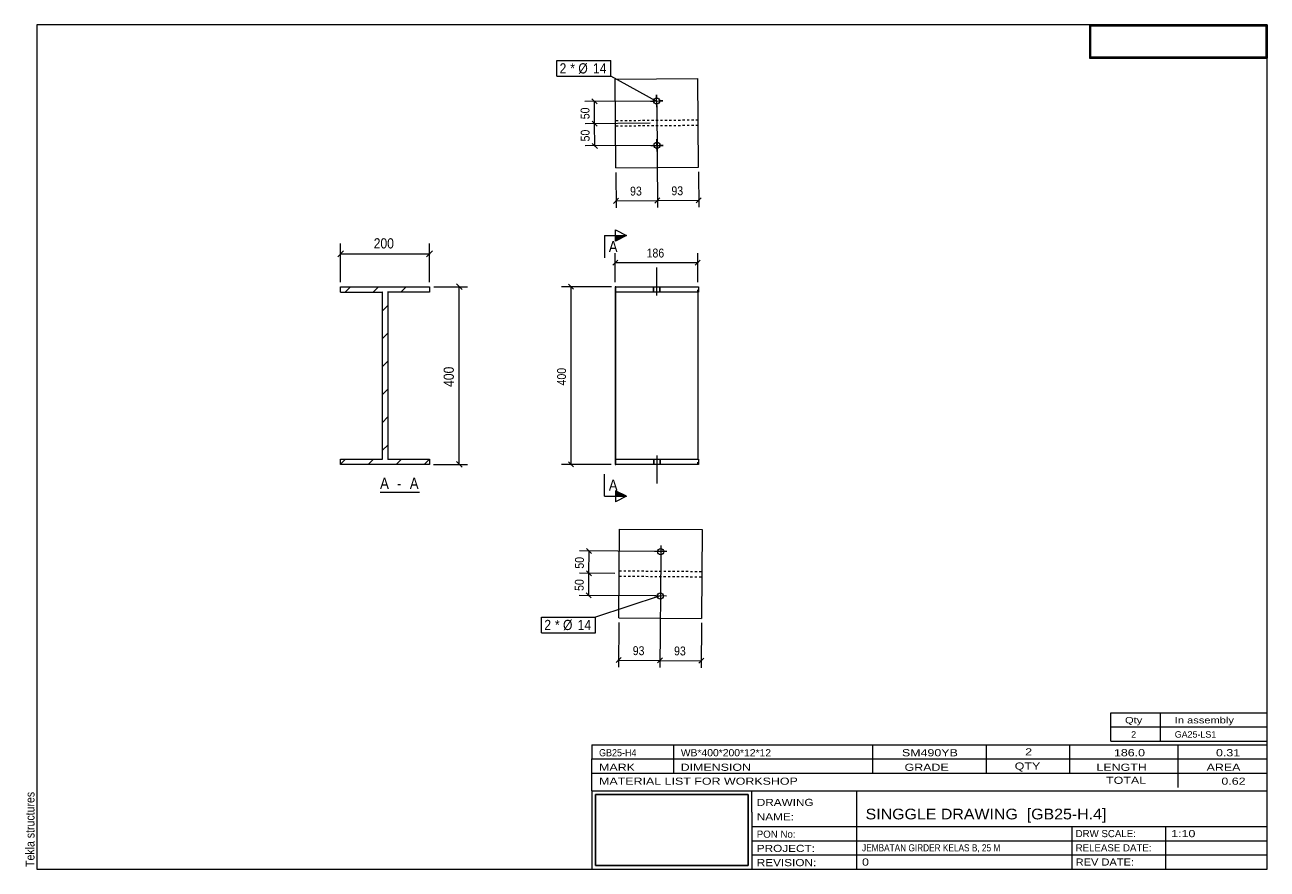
# Model space of a CAD drawing. Header units: millimetres. Extents: x 2 to 282, y 5 to 195.
import ezdxf

# ---------------------------------------------------------------- set-up
doc = ezdxf.new("R2010")
doc.units = ezdxf.units.MM
doc.linetypes.add('XKITLINE00', pattern=[0])
doc.linetypes.add('XKITLINE04', pattern=[3, 0.5, -0.5, 0.5, -0.5, 0.5, -0.5])
for name, color, linetype, lineweight in [('Bolt', 7, 'Continuous', 0), ('BoltMark', 3, 'Continuous', 0), ('DrawingSheet', 5, 'Continuous', 0), ('OtherObjectType', 1, 'Continuous', 0), ('Part', 2, 'Continuous', 0), ('Section', 6, 'Continuous', 0), ('Z-DIMENSIONS', 1, 'Continuous', 0)]:
    doc.layers.add(name, color=color, linetype=linetype, lineweight=lineweight)
doc.styles.add('ARIAL', font='ARIAL.TTF')
doc.styles.add('ARIAL_NARROW', font='ARIALN.TTF')
picture_1 = doc.add_image_def('image1.jpg', size_in_pixel=(1304, 175))
picture_2 = doc.add_image_def('image2.jpg', size_in_pixel=(188, 71))

# ---------------------------------------------------------------- blocks, each defined once
blk = doc.blocks.new('*A1')
at = {"layer": 'Part', "linetype": 'XKITLINE00', "lineweight": 0}
for p, q in [((74.43, 134.88), (75.63, 136.08)), ((80.72, 134.88), (81.92, 136.08)), ((87, 134.88), (88.2, 136.08)), ((93.3, 134.89), (93.41, 135)), ((82.81, 130.68), (84.01, 131.88)), ((82.81, 124.4), (84.01, 125.6)), ((82.81, 118.11), (84.01, 119.31)), ((82.81, 111.82), (84.01, 113.02)), ((82.81, 105.54), (83.98, 106.71)), ((83.98, 106.71), (84.01, 106.74)), ((82.81, 99.25), (84.01, 100.45)), ((73.41, 96.14), (74.55, 97.28)), ((79.63, 96.08), (80.83, 97.28)), ((85.92, 96.08), (87.12, 97.28)), ((92.21, 96.08), (93.41, 97.28)), ((93.41, 97.28), (93.41, 97.28))]:
    blk.add_line(p, q, dxfattribs=at)
blk = doc.blocks.new('*A2')
at = {"layer": 'Part', "linetype": 'XKITLINE00', "lineweight": 0}
for p, q in [((135.38, 136.08), (135.23, 136.08)), ((135.23, 136.08), (135.23, 134.88)), ((135.23, 134.88), (135.3, 134.88)), ((135.23, 134.88), (135.31, 134.88)), ((135.3, 134.88), (135.3, 97.28)), ((135.3, 134.88), (135.31, 134.88)), ((135.31, 97.28), (135.31, 134.88)), ((135.31, 134.88), (135.38, 134.88)), ((135.31, 134.88), (135.38, 134.88)), ((135.38, 134.88), (135.38, 136.08)), ((135.38, 136.08), (153.98, 136.08)), ((153.98, 134.88), (135.38, 134.88)), ((153.91, 97.28), (153.91, 134.88)), ((153.98, 136.08), (153.98, 134.88)), ((135.3, 97.28), (135.23, 97.28)), ((135.23, 97.28), (135.23, 96.08)), ((135.23, 97.28), (135.31, 97.28)), ((135.23, 96.08), (135.38, 96.08)), ((135.3, 97.28), (135.31, 97.28)), ((135.38, 97.28), (135.31, 97.28)), ((135.38, 97.28), (135.31, 97.28)), ((135.38, 96.08), (135.38, 97.28)), ((135.38, 97.28), (153.98, 97.28)), ((153.98, 96.08), (135.38, 96.08)), ((153.98, 97.28), (153.98, 96.08))]:
    blk.add_line(p, q, dxfattribs=at)
at = {"layer": 'Part', "linetype": 'XKITLINE04', "lineweight": 0}
for p, q in [((135.31, 134.88), (135.38, 134.88)), ((135.31, 134.88), (135.38, 134.88)), ((135.38, 136.08), (153.83, 136.08)), ((153.83, 134.88), (153.83, 136.08)), ((153.9, 97.28), (153.9, 134.88)), ((135.31, 97.28), (153.91, 97.28)), ((153.83, 96.08), (153.83, 97.28))]:
    blk.add_line(p, q, dxfattribs=at)
blk = doc.blocks.new('*A3')
at = {"layer": 'Bolt', "linetype": 'XKITLINE00', "lineweight": 0}
for p, q in [((144.57, 134.08), (144.57, 140.38)), ((144.64, 134.08), (144.64, 140.38)), ((143.86, 134.88), (143.86, 136.08)), ((143.94, 134.88), (143.94, 136.08)), ((145.27, 134.88), (145.27, 136.08)), ((145.35, 134.88), (145.35, 136.08))]:
    blk.add_line(p, q, dxfattribs=at)
blk = doc.blocks.new('*A4')
at = {"layer": 'Bolt', "linetype": 'XKITLINE00', "lineweight": 0}
for p, q in [((144.57, 98.08), (144.57, 91.78)), ((144.64, 98.08), (144.64, 91.78)), ((143.86, 97.28), (143.86, 96.08)), ((143.94, 97.28), (143.94, 96.08)), ((145.27, 97.28), (145.27, 96.08)), ((145.35, 97.28), (145.35, 96.08))]:
    blk.add_line(p, q, dxfattribs=at)
blk = doc.blocks.new('*A5')
at = {"layer": 'Part', "linetype": 'XKITLINE00', "lineweight": 0}
for p, q in [((135.23, 182.8), (153.83, 182.94)), ((135.38, 162.8), (135.23, 182.8)), ((153.98, 162.94), (153.83, 182.94)), ((135.38, 162.8), (153.98, 162.94))]:
    blk.add_line(p, q, dxfattribs=at)
at = {"layer": 'Part', "linetype": 'XKITLINE04', "lineweight": 0}
for p, q in [((153.9, 173.54), (135.3, 173.4)), ((153.91, 172.34), (135.31, 172.2))]:
    blk.add_line(p, q, dxfattribs=at)
blk = doc.blocks.new('*A6')
at = {"layer": 'Bolt', "linetype": 'XKITLINE00', "lineweight": 0}
for p, q in [((144.58, 176.47), (144.56, 179.27)), ((143.17, 177.86), (145.97, 177.88)), ((143.24, 167.86), (146.04, 167.88)), ((144.65, 166.47), (144.63, 169.27))]:
    blk.add_line(p, q, dxfattribs=at)
for centre in [(144.57, 177.87), (144.64, 167.87)]:
    blk.add_circle(centre, 0.7, dxfattribs=at)
blk = doc.blocks.new('*A7')
at = {"layer": 'Bolt', "linetype": 'XKITLINE00', "lineweight": 0}
for p, q in [((144.56, 179.27), (144.56, 178.33)), ((143.17, 177.86), (144.1, 177.86)), ((144.58, 176.47), (144.57, 177.4)), ((145.97, 177.88), (145.03, 177.87)), ((143.24, 167.86), (144.17, 167.86)), ((144.63, 169.27), (144.64, 168.33)), ((146.04, 167.88), (145.11, 167.87)), ((144.65, 166.47), (144.64, 167.4))]:
    blk.add_line(p, q, dxfattribs=at)
blk = doc.blocks.new('*A8')
at = {"layer": 'Part', "linetype": 'XKITLINE00', "lineweight": 0}
for p, q in [((136.07, 61.54), (136.22, 81.53)), ((136.22, 81.53), (154.82, 81.4)), ((154.82, 81.4), (154.67, 61.4)), ((136.07, 61.54), (154.67, 61.4))]:
    blk.add_line(p, q, dxfattribs=at)
at = {"layer": 'Part', "linetype": 'XKITLINE04', "lineweight": 0}
for p, q in [((136.14, 70.94), (154.74, 70.8)), ((136.15, 72.14), (154.75, 72))]:
    blk.add_line(p, q, dxfattribs=at)
blk = doc.blocks.new('*A9')
at = {"layer": 'Bolt', "linetype": 'XKITLINE00', "lineweight": 0}
for p, q in [((146.88, 76.46), (144.08, 76.48)), ((145.49, 77.87), (145.47, 75.07)), ((145.42, 67.87), (145.4, 65.07)), ((146.81, 66.46), (144.01, 66.48))]:
    blk.add_line(p, q, dxfattribs=at)
for centre in [(145.48, 76.47), (145.41, 66.47)]:
    blk.add_circle(centre, 0.7, dxfattribs=at)
blk = doc.blocks.new('*A10')
at = {"layer": 'Part', "linetype": 'XKITLINE00', "lineweight": 0}
for p, q in [((73.41, 136.08), (73.4, 136.08)), ((73.4, 134.88), (82.81, 134.88)), ((73.41, 134.88), (73.41, 136.08)), ((73.41, 136.08), (93.41, 136.08)), ((82.81, 97.28), (82.81, 134.88)), ((93.41, 134.88), (84.01, 134.88)), ((84.01, 134.88), (84.01, 97.28)), ((93.41, 136.08), (93.41, 134.88)), ((73.41, 97.28), (73.4, 97.28)), ((93.41, 96.08), (73.4, 96.08)), ((73.41, 96.08), (73.41, 97.28)), ((73.41, 97.28), (82.81, 97.28)), ((84.01, 97.28), (93.41, 97.28)), ((93.41, 97.28), (93.41, 96.08))]:
    blk.add_line(p, q, dxfattribs=at)
at = {"layer": 'Part', "linetype": 'XKITLINE04', "lineweight": 0}
for p, q in [((82.81, 134.88), (82.8, 134.88)), ((84.01, 134.88), (84, 134.88)), ((93.41, 134.88), (93.4, 134.88)), ((84.01, 97.28), (84, 97.28)), ((93.41, 96.08), (93.4, 96.08))]:
    blk.add_line(p, q, dxfattribs=at)
blk = doc.blocks.new('*A11')
at = {"layer": 'DrawingSheet', "linetype": 'XKITLINE00', "lineweight": 0}
for p, q in [((282, 195), (5, 195)), ((5, 195), (5, 5)), ((282, 5), (282, 195)), ((5, 5), (282, 5))]:
    blk.add_line(p, q, dxfattribs=at)
at = {"layer": 'DrawingSheet', "style": 'ARIAL', "width": 0.85}
blk.add_text('Tekla structures', height=2, rotation=90, dxfattribs=at).set_placement((4.5, 5.5))
blk = doc.blocks.new('*A12')
at = {"layer": 'OtherObjectType', "linetype": 'XKITLINE00', "lineweight": 0}
for p, q in [((242, 195), (282, 195)), ((242, 195), (242, 187.5)), ((282, 195), (282, 187.5)), ((242, 187.5), (282, 187.5))]:
    blk.add_line(p, q, dxfattribs=at)
image = blk.add_image(picture_1, insert=(242.25, 187.75), size_in_units=(39.5, 7))
blk = doc.blocks.new('*A13')
at = {"layer": 'OtherObjectType', "linetype": 'XKITLINE00', "lineweight": 0}
for p, q in [((246.8, 37), (246.8, 40.2)), ((246.8, 40.2), (282, 40.2)), ((258, 37), (258, 40.2)), ((282, 37), (282, 40.2)), ((246.8, 37), (282, 37)), ((246.8, 33.8), (246.8, 37)), ((258, 33.8), (258, 37)), ((282, 33.8), (282, 37)), ((246.8, 33.8), (282, 33.8))]:
    blk.add_line(p, q, dxfattribs=at)
at = {"layer": 'OtherObjectType', "style": 'ARIAL_NARROW'}
for s, width, p in [('Qty', 1.513248, (250, 37.8)), ('In assembly', 1.513248, (261.2, 37.8)), ('2', 1.211571, (251.38, 34.6)), ('GA25-LS1', 1.211571, (261.2, 34.6))]:
    blk.add_text(s, height=1.44, dxfattribs=dict(at, width=width)).set_placement(p)
blk = doc.blocks.new('*A14')
at = {"layer": 'OtherObjectType', "linetype": 'XKITLINE00', "lineweight": 0}
for p, q in [((130, 33), (282, 33)), ((130, 33), (130, 29.8)), ((130, 33), (282, 33)), ((148.4, 29.8), (148.4, 33)), ((193.2, 29.8), (193.2, 33)), ((218.8, 29.8), (218.8, 33)), ((237.6, 29.8), (237.6, 33)), ((262, 29.8), (262, 33)), ((282, 29.8), (282, 33)), ((130, 29.8), (282, 29.8)), ((130, 29.8), (282, 29.8)), ((130, 26.6), (130, 29.8)), ((148.4, 26.6), (148.4, 29.8)), ((193.2, 26.6), (193.2, 29.8)), ((218.8, 26.6), (218.8, 29.8)), ((237.6, 26.6), (237.6, 29.8)), ((262, 26.6), (262, 29.8)), ((282, 26.6), (282, 29.8)), ((130, 26.6), (282, 26.6)), ((130, 22.6), (130, 26.6)), ((262, 23.4), (262, 26.6)), ((282, 22.6), (282, 26.6)), ((130, 22.6), (130, 5)), ((130, 22.6), (282, 22.6)), ((166, 17.8), (166, 22.6)), ((189.6, 14.6), (189.6, 22.6)), ((282, 17.8), (282, 22.6)), ((166, 17.8), (166, 5)), ((282, 14.6), (282, 17.8)), ((166, 14.6), (282, 14.6)), ((189.6, 5), (189.6, 14.6)), ((238.13, 11.4), (238.13, 14.6)), ((259.2, 5), (259.2, 14.6)), ((282, 11.4), (282, 14.6)), ((166, 11.4), (282, 11.4)), ((238.13, 5), (238.13, 11.4)), ((282, 8.2), (282, 11.4)), ((166, 8.2), (282, 8.2)), ((282, 5), (282, 8.2)), ((130, 5), (282, 5)), ((160, 5), (282, 5))]:
    blk.add_line(p, q, dxfattribs=at)
at = {"layer": 'OtherObjectType', "style": 'ARIAL_NARROW'}
for s, height, width, p in [('GB25-H4', 1.6, 1.100501, (131.6, 30.4)), ('WB*400*200*12*12', 1.6, 1.270501, (150, 30.4)), ('SM490YB', 1.6, 1.525501, (199.78, 30.4)), ('2', 1.6, 1.525501, (227.53, 30.6)), ('186.0', 1.6, 1.525501, (247.51, 30.4)), ('0.31', 1.6, 1.525501, (270.48, 30.4)), ('MARK', 1.6, 1.525501, (131.6, 27.13)), ('DIMENSION', 1.6, 1.525501, (149.97, 27.13)), ('GRADE', 1.6, 1.525501, (200.37, 27.13)), ('QTY', 1.6, 1.525501, (225.17, 27.4)), ('LENGTH', 1.6, 1.525501, (243.57, 27.13)), ('AREA', 1.6, 1.525501, (268.37, 27.13)), ('MATERIAL LIST FOR WORKSHOP', 1.6, 1.525501, (131.6, 24)), ('TOTAL', 1.6, 1.525501, (245.74, 24.2)), ('0.62', 1.6, 1.525501, (271.7, 24)), ('DRAWING', 1.6, 1.445, (167.1, 19.22)), ('NAME:', 1.6, 1.445, (167.1, 15.98)), ('SINGGLE DRAWING  [GB25-H.4]', 2.4, 1.304651, (191.6, 16.2)), ('PON No:', 1.6, 1.19, (167.1, 12.07)), ('DRW SCALE:', 1.6, 1.19, (238.88, 12.2)), ('1:10', 1.6, 1.525501, (260.4, 12.2)), ('PROJECT:', 1.6, 1.445, (167.1, 8.87)), ('JEMBATAN GIRDER KELAS B, 25 M', 1.6, 1.015501, (190.8, 9)), ('RELEASE DATE:', 1.6, 1.19, (238.88, 9)), ('REVISION:', 1.6, 1.445, (167.1, 5.67)), ('0', 1.6, 1.525501, (190.8, 5.8)), ('REV DATE:', 1.6, 1.36, (238.88, 5.8))]:
    blk.add_text(s, height=height, dxfattribs=dict(at, width=width)).set_placement(p)
image = blk.add_image(picture_2, insert=(130.8, 5.8), size_in_units=(34.4, 16))
blk = doc.blocks.new('*A15')
at = {"layer": 'Z-DIMENSIONS', "linetype": 'XKITLINE00', "lineweight": 0}
for p, q in [((135.23, 137.08), (135.23, 143.65)), ((153.83, 137.08), (153.83, 143.65)), ((135.8, 142.07), (134.66, 140.94)), ((135.23, 141.5), (153.83, 141.5)), ((154.39, 142.07), (153.26, 140.94))]:
    blk.add_line(p, q, dxfattribs=at)
at = {"layer": 'Z-DIMENSIONS'}
for p in [(135.23, 141.5), (153.83, 141.5)]:
    blk.add_point(p, dxfattribs=at)
at = {"layer": 'Z-DIMENSIONS', "style": 'ARIAL', "width": 0.85}
blk.add_text('186', height=2, dxfattribs=at).set_placement((142.3, 142.65))
blk = doc.blocks.new('*A16')
at = {"layer": 'Z-DIMENSIONS', "linetype": 'XKITLINE00', "lineweight": 0}
for p, q in [((134.38, 136.08), (123.15, 136.08)), ((124.74, 136.65), (125.87, 135.51)), ((125.3, 96.08), (125.3, 136.08)), ((134.3, 96.08), (123.15, 96.08)), ((124.74, 96.65), (125.87, 95.51))]:
    blk.add_line(p, q, dxfattribs=at)
at = {"layer": 'Z-DIMENSIONS'}
for p in [(125.3, 136.08), (125.3, 96.08)]:
    blk.add_point(p, dxfattribs=at)
at = {"layer": 'Z-DIMENSIONS', "style": 'ARIAL', "width": 0.85}
blk.add_text('400', height=2, rotation=90.0002, dxfattribs=at).set_placement((124.15, 113.85))
blk = doc.blocks.new('*A17')
at = {"layer": 'Section'}
for points in [[(135.29, 147.6), (137.79, 147.6), (135.29, 146.35)], [(135.29, 90.16), (137.79, 88.91), (135.29, 88.91)]]:
    blk.add_hatch(color=256, dxfattribs=at).paths.add_polyline_path(points, flags=17)
at = {"layer": 'Section', "linetype": 'XKITLINE00', "lineweight": 0}
for p, q in [((135.29, 146.35), (135.29, 148.85)), ((135.29, 148.85), (137.79, 147.6)), ((132.79, 147.6), (132.79, 142.6)), ((132.79, 147.6), (137.79, 147.6)), ((137.79, 147.6), (135.29, 146.35)), ((132.79, 88.91), (132.79, 93.91)), ((137.79, 88.91), (135.29, 90.16)), ((135.29, 90.16), (135.29, 87.66)), ((132.79, 88.91), (137.79, 88.91)), ((137.79, 88.91), (135.29, 87.66))]:
    blk.add_line(p, q, dxfattribs=at)
at = {"layer": 'Section', "style": 'ARIAL', "width": 0.85}
for p in [(133.79, 143.85), (133.79, 90.16)]:
    blk.add_text('A', height=2.5, dxfattribs=at).set_placement(p)
blk = doc.blocks.new('*A18')
at = {"layer": 'Z-DIMENSIONS', "linetype": 'XKITLINE00', "lineweight": 0}
for p, q in [((143.57, 177.86), (128.42, 177.75)), ((130, 178.32), (131.14, 177.2)), ((130.6, 172.76), (130.57, 177.76)), ((143.09, 172.86), (128.45, 172.75)), ((130.03, 173.32), (131.17, 172.2))]:
    blk.add_line(p, q, dxfattribs=at)
at = {"layer": 'Z-DIMENSIONS'}
for p in [(130.57, 177.76), (130.6, 172.76)]:
    blk.add_point(p, dxfattribs=at)
at = {"layer": 'Z-DIMENSIONS', "style": 'ARIAL', "width": 0.85}
blk.add_text('50', height=2, rotation=90.4242, dxfattribs=at).set_placement((129.45, 173.77))
blk = doc.blocks.new('*A19')
at = {"layer": 'Z-DIMENSIONS', "linetype": 'XKITLINE00', "lineweight": 0}
for p, q in [((143.09, 172.86), (128.45, 172.75)), ((130.03, 173.32), (131.17, 172.2)), ((130.64, 167.76), (130.6, 172.76)), ((143.64, 167.86), (128.49, 167.75)), ((130.07, 168.32), (131.21, 167.2))]:
    blk.add_line(p, q, dxfattribs=at)
at = {"layer": 'Z-DIMENSIONS'}
for p in [(130.6, 172.76), (130.64, 167.76)]:
    blk.add_point(p, dxfattribs=at)
at = {"layer": 'Z-DIMENSIONS', "style": 'ARIAL', "width": 0.85}
blk.add_text('50', height=2, rotation=90.4242, dxfattribs=at).set_placement((129.48, 168.77))
blk = doc.blocks.new('*A20')
at = {"layer": 'Z-DIMENSIONS', "linetype": 'XKITLINE00', "lineweight": 0}
for p, q in [((144.57, 176.87), (144.74, 153.87)), ((153.98, 161.94), (154.04, 153.94)), ((145.29, 156.04), (144.17, 154.9)), ((144.73, 155.47), (154.03, 155.54)), ((154.59, 156.11), (153.47, 154.97))]:
    blk.add_line(p, q, dxfattribs=at)
at = {"layer": 'Z-DIMENSIONS'}
for p in [(144.73, 155.47), (154.03, 155.54)]:
    blk.add_point(p, dxfattribs=at)
at = {"layer": 'Z-DIMENSIONS', "style": 'ARIAL', "width": 0.85}
blk.add_text('93', height=2, rotation=0.424, dxfattribs=at).set_placement((147.89, 156.65))
blk = doc.blocks.new('*A21')
at = {"layer": 'Z-DIMENSIONS', "linetype": 'XKITLINE00', "lineweight": 0}
for p, q in [((144.57, 176.87), (144.74, 153.87)), ((135.39, 161.8), (135.44, 153.8)), ((135.99, 155.97), (134.87, 154.83)), ((135.43, 155.4), (144.73, 155.47)), ((145.29, 156.04), (144.17, 154.9))]:
    blk.add_line(p, q, dxfattribs=at)
at = {"layer": 'Z-DIMENSIONS'}
for p in [(135.43, 155.4), (144.73, 155.47)]:
    blk.add_point(p, dxfattribs=at)
at = {"layer": 'Z-DIMENSIONS', "style": 'ARIAL', "width": 0.85}
blk.add_text('93', height=2, rotation=0.424, dxfattribs=at).set_placement((138.59, 156.58))
blk = doc.blocks.new('*A22')
at = {"layer": 'BoltMark', "linetype": 'XKITLINE00', "lineweight": 0}
for p, q in [((122.11, 186.96), (134.24, 186.96)), ((122.11, 183.46), (122.11, 186.96)), ((134.24, 183.46), (134.24, 186.96)), ((122.11, 183.46), (134.24, 183.46)), ((144.46, 177.83), (134.24, 183.46))]:
    blk.add_line(p, q, dxfattribs=at)
at = {"layer": 'BoltMark', "style": 'ARIAL', "width": 0.85}
for s, p in [('2', (122.71, 184.06)), ('* Ø', (125.11, 184.06)), ('14', (130.23, 184.06))]:
    blk.add_text(s, height=2.3, dxfattribs=at).set_placement(p)
blk = doc.blocks.new('*A23')
at = {"layer": 'Z-DIMENSIONS', "linetype": 'XKITLINE00', "lineweight": 0}
for p, q in [((145.47, 75.47), (145.29, 50.38)), ((154.66, 60.4), (154.59, 50.31)), ((145.87, 52.54), (144.73, 51.42)), ((145.3, 51.98), (154.6, 51.91)), ((155.17, 52.47), (154.03, 51.35))]:
    blk.add_line(p, q, dxfattribs=at)
at = {"layer": 'Z-DIMENSIONS'}
for p in [(145.3, 51.98), (154.6, 51.91)]:
    blk.add_point(p, dxfattribs=at)
at = {"layer": 'Z-DIMENSIONS', "style": 'ARIAL', "width": 0.85}
blk.add_text('93', height=2, rotation=-0.424, dxfattribs=at).set_placement((148.47, 53.11))
blk = doc.blocks.new('*A24')
at = {"layer": 'Z-DIMENSIONS', "linetype": 'XKITLINE00', "lineweight": 0}
for p, q in [((145.47, 75.47), (145.29, 50.38)), ((136.06, 60.54), (135.99, 50.45)), ((136.57, 52.61), (135.43, 51.49)), ((136, 52.05), (145.3, 51.98)), ((145.87, 52.54), (144.73, 51.42))]:
    blk.add_line(p, q, dxfattribs=at)
at = {"layer": 'Z-DIMENSIONS'}
for p in [(136, 52.05), (145.3, 51.98)]:
    blk.add_point(p, dxfattribs=at)
at = {"layer": 'Z-DIMENSIONS', "style": 'ARIAL', "width": 0.85}
blk.add_text('93', height=2, rotation=-0.424, dxfattribs=at).set_placement((139.17, 53.17))
blk = doc.blocks.new('*A25')
at = {"layer": 'Z-DIMENSIONS', "linetype": 'XKITLINE00', "lineweight": 0}
for p, q in [((144.48, 76.47), (127.2, 76.6)), ((128.79, 77.16), (129.91, 76.02)), ((129.31, 71.59), (129.35, 76.59)), ((135.14, 71.54), (127.16, 71.6)), ((128.75, 72.16), (129.87, 71.02))]:
    blk.add_line(p, q, dxfattribs=at)
at = {"layer": 'Z-DIMENSIONS'}
for p in [(129.35, 76.59), (129.31, 71.59)]:
    blk.add_point(p, dxfattribs=at)
at = {"layer": 'Z-DIMENSIONS', "style": 'ARIAL', "width": 0.85}
blk.add_text('50', height=2, rotation=89.5762, dxfattribs=at).set_placement((128.17, 72.61))
blk = doc.blocks.new('*A26')
at = {"layer": 'Z-DIMENSIONS', "linetype": 'XKITLINE00', "lineweight": 0}
for p, q in [((135.14, 71.54), (127.16, 71.6)), ((128.75, 72.16), (129.87, 71.02)), ((129.27, 66.59), (129.31, 71.59)), ((128.71, 67.16), (129.83, 66.02)), ((144.41, 66.47), (127.12, 66.6))]:
    blk.add_line(p, q, dxfattribs=at)
at = {"layer": 'Z-DIMENSIONS'}
for p in [(129.31, 71.59), (129.27, 66.59)]:
    blk.add_point(p, dxfattribs=at)
at = {"layer": 'Z-DIMENSIONS', "style": 'ARIAL', "width": 0.85}
blk.add_text('50', height=2, rotation=89.5762, dxfattribs=at).set_placement((128.13, 67.61))
blk = doc.blocks.new('*A27')
at = {"layer": 'BoltMark', "linetype": 'XKITLINE00', "lineweight": 0}
for p, q in [((145.34, 66.5), (130.8, 61.7)), ((118.67, 61.7), (130.8, 61.7)), ((118.67, 58.2), (118.67, 61.7)), ((130.8, 58.2), (130.8, 61.7)), ((118.67, 58.2), (130.8, 58.2))]:
    blk.add_line(p, q, dxfattribs=at)
at = {"layer": 'BoltMark', "style": 'ARIAL', "width": 0.85}
for s, p in [('2', (119.27, 58.8)), ('* Ø', (121.66, 58.8)), ('14', (126.78, 58.8))]:
    blk.add_text(s, height=2.3, dxfattribs=at).set_placement(p)
blk = doc.blocks.new('*A28')
at = {"layer": 'Z-DIMENSIONS', "linetype": 'XKITLINE00', "lineweight": 0}
for p, q in [((73.42, 137.08), (73.42, 145.83)), ((93.42, 137.08), (93.42, 145.83)), ((74.07, 144.12), (72.77, 142.82)), ((73.42, 143.47), (93.42, 143.47)), ((94.07, 144.12), (92.77, 142.82))]:
    blk.add_line(p, q, dxfattribs=at)
at = {"layer": 'Z-DIMENSIONS'}
for p in [(73.42, 143.47), (93.42, 143.47)]:
    blk.add_point(p, dxfattribs=at)
at = {"layer": 'Z-DIMENSIONS', "style": 'ARIAL', "width": 0.85}
blk.add_text('200', height=2.3, dxfattribs=at).set_placement((80.86, 144.68))
blk = doc.blocks.new('*A29')
at = {"layer": 'Z-DIMENSIONS', "linetype": 'XKITLINE00', "lineweight": 0}
for p, q in [((94.42, 136.08), (101.96, 136.08)), ((99.47, 136.73), (100.77, 135.43)), ((100.12, 96.08), (100.12, 136.08)), ((94.35, 96.08), (101.96, 96.08)), ((99.47, 96.73), (100.77, 95.43))]:
    blk.add_line(p, q, dxfattribs=at)
at = {"layer": 'Z-DIMENSIONS'}
for p in [(100.12, 136.08), (100.12, 96.08)]:
    blk.add_point(p, dxfattribs=at)
at = {"layer": 'Z-DIMENSIONS', "style": 'ARIAL', "width": 0.85}
blk.add_text('400', height=2.3, rotation=90.0002, dxfattribs=at).set_placement((98.91, 113.52))
blk = doc.blocks.new('*A30')
at = {"layer": 'OtherObjectType', "linetype": 'XKITLINE00', "lineweight": 0}
blk.add_line((82.3, 89.83), (91.21, 89.83), dxfattribs=at)
at = {"layer": 'OtherObjectType', "style": 'ARIAL', "width": 0.85}
for s, p in [('A', (82.3, 90.58)), ('A', (88.99, 90.58)), (' - ', (85.28, 90.58))]:
    blk.add_text(s, height=2.5, dxfattribs=at).set_placement(p)

msp = doc.modelspace()

# ---------------------------------------------------------------- block references
at = {"lineweight": 0}
for name in ['*A11', '*A12', '*A22', '*A5', '*A6', '*A7', '*A18', '*A21', '*A20', '*A19', '*A17', '*A28', '*A15', '*A3', '*A10', '*A1', '*A29', '*A16', '*A2', '*A4', '*A30', '*A8', '*A25', '*A9', '*A24', '*A23', '*A26', '*A27', '*A13', '*A14']:
    msp.add_blockref(name, (0, 0), dxfattribs=at)

doc.saveas('drawing.dxf')
